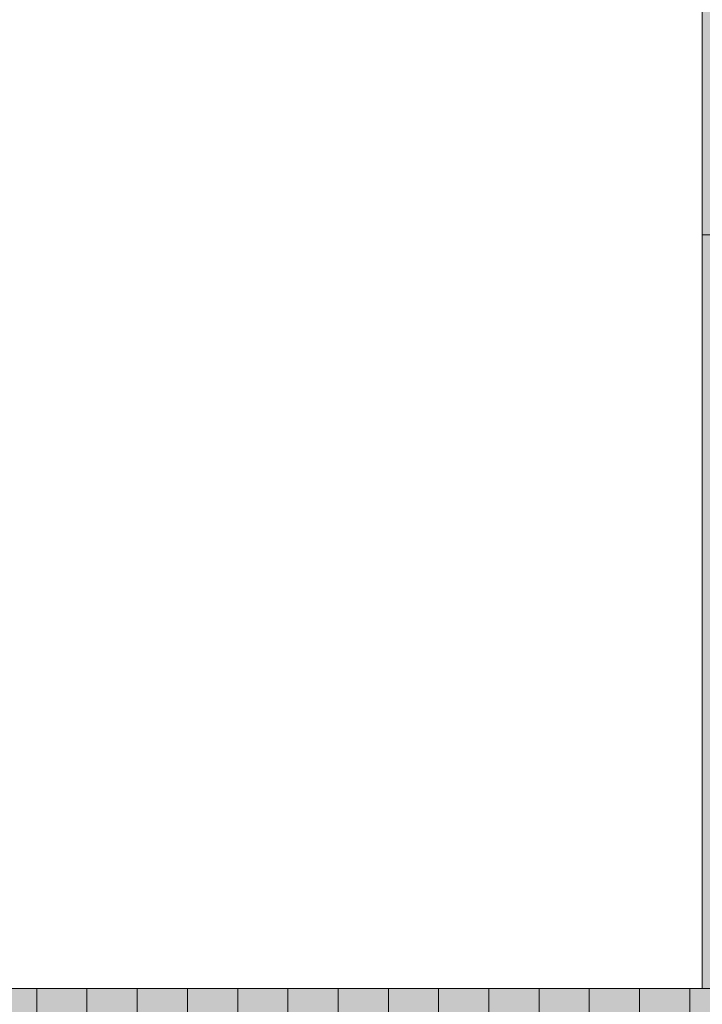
# Model space of a CAD drawing. Header units: metres. Extents: x -111 to 152, y -132 to 99.
# Tile 62 of 256: x -28.094 to -27.55, y -12.138 to -11.354. Entities that reach past the tile are written whole.
import ezdxf

# ---------------------------------------------------------------- set-up
doc = ezdxf.new("R2010")
doc.units = ezdxf.units.M
doc.linetypes.add('gestrichelt - 01', pattern=[2, 1, -1])
for name, color, linetype, lineweight, true_color in [('031_Metallbauarbeiten-350 Lamellendecke DS', 7, 'Continuous', 35, 0x666666), ('AV1-Bewegungsfläche', 7, 'gestrichelt - 01', 9, 0xd9d9d9), ('AV1-Einrichtung', 7, 'Continuous', 9, 0xa6a6a6)]:
    doc.layers.add(name, color=color, linetype=linetype, lineweight=lineweight, true_color=true_color)
doc.layers.add('_EG (2D)', color=7, linetype='Continuous', lineweight=9)
doc.layers.add('_EG - DS (2D)', color=7, linetype='Continuous', lineweight=9)

# ---------------------------------------------------------------- blocks, each defined once
blk = doc.blocks.new('EG - DS (2D)')
at = {"layer": '031_Metallbauarbeiten-350 Lamellendecke DS', "linetype": 'Continuous', "lineweight": 0, "transparency": 33554508}
blk.add_hatch(color=254, dxfattribs=at).paths.add_polyline_path([(-28.51237, -8.25), (-28.18763, -8.25), (-28.18763, -8.2), (-25.725, -8.2), (-25.725, -13.4), (-28.18763, -13.4), (-28.18763, -13.34521), (-28.51237, -13.34521), (-28.51237, -13.4), (-30.911, -13.4), (-30.911, -8.2), (-28.51237, -8.2)])
at = {"layer": '031_Metallbauarbeiten-350 Lamellendecke DS', "linetype": 'Continuous', "lineweight": 9, "transparency": 33554508}
h = blk.add_hatch(dxfattribs=at)
h.set_pattern_fill('Lamellendecke', color=252, style=0, pattern_type=2)
h.set_pattern_definition([(90, (0, 0), (0.04, 0), [])])
h.paths.add_polyline_path([(-28.51237, -8.25), (-28.18763, -8.25), (-28.18763, -8.2), (-25.725, -8.2), (-25.725, -13.4), (-28.18763, -13.4), (-28.18763, -13.34521), (-28.51237, -13.34521), (-28.51237, -13.4), (-30.911, -13.4), (-30.911, -8.2), (-28.51237, -8.2)])
blk = doc.blocks.new('Jacobsen 1')
at = {"layer": 'AV1-Bewegungsfläche', "flags": 128}
blk.add_lwpolyline([(-0.36404, 0.32091), (-0.36404, -0.27909), (0.23596, -0.27909), (0.23596, 0.32091)], close=True, dxfattribs=at)
blk = doc.blocks.new('EG (2D)')
at = {"layer": 'AV1-Einrichtung', "color": 253, "transparency": 33554610, "xscale": -1, "rotation": 180}
blk.add_blockref('Jacobsen 1', (-27.18596, -11.20409), dxfattribs=at)
at = {"color": 255, "transparency": 33554559}
blk.add_wipeout([(-27.55, -9.125), (-27.55, -12.125), (-29.15, -12.125), (-29.15, -9.125)], dxfattribs=at).dxf.layer = 'AV1-Einrichtung'
at = {"layer": 'AV1-Einrichtung', "flags": 128}
blk.add_lwpolyline([(-27.55, -9.125), (-27.55, -12.125), (-29.15, -12.125), (-29.15, -9.125)], close=True, dxfattribs=at)
at = {"layer": 'AV1-Einrichtung', "color": 253, "transparency": 33554610}
blk.add_blockref('Jacobsen 1', (-27.18596, -11.84591), dxfattribs=at)

msp = doc.modelspace()

# ---------------------------------------------------------------- block references
at = {"layer": '_EG - DS (2D)'}
msp.add_blockref('EG - DS (2D)', (0, 0), dxfattribs=at)

# ---------------------------------------------------------------- next in the draw order: block references
at = {"layer": '_EG (2D)'}
msp.add_blockref('EG (2D)', (0, 0), dxfattribs=at)

doc.saveas('drawing.dxf')
